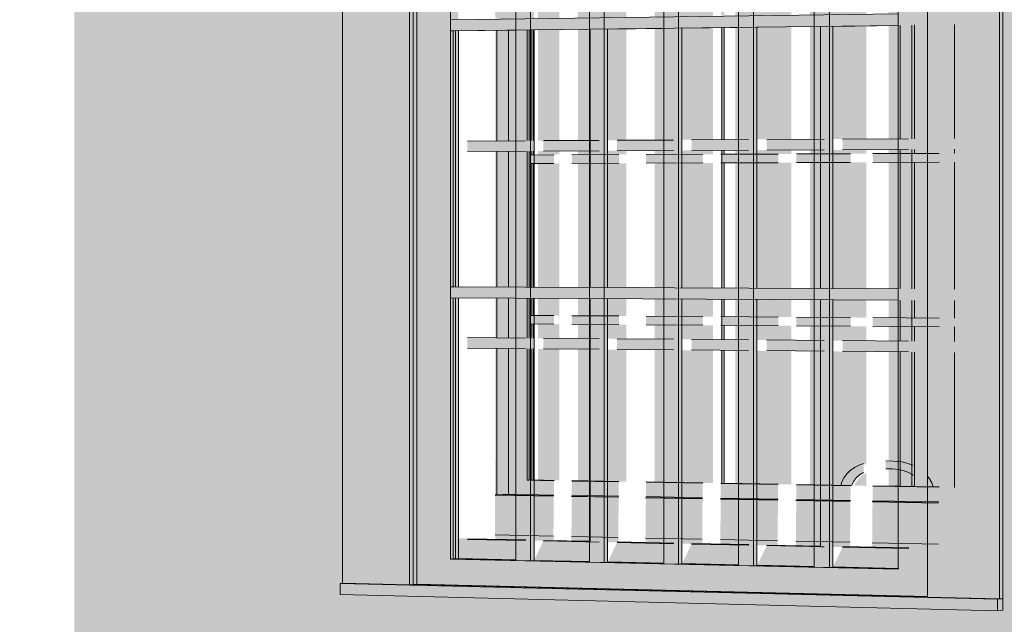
# Model space of a CAD drawing. Header units: metres. Extents: x -1.7 to 80, y -8.6 to 1.8.
# Tile 75 of 79: x 79.94636 to 79.94947, y 1.74872 to 1.75062. Entities that reach past the tile are written whole.
import ezdxf

# ---------------------------------------------------------------- set-up
doc = ezdxf.new("R2010")
doc.units = ezdxf.units.M
for name, color, linetype, lineweight in [('A-GLAZ', 151, 'Continuous', 9), ('A-WALL', 5, 'Continuous', 18), ('P-SANR-FIXT', 3, 'Continuous', 18)]:
    doc.layers.add(name, color=color, linetype=linetype, lineweight=lineweight)

msp = doc.modelspace()

# ---------------------------------------------------------------- hatches: boundary and pattern name
at = {"layer": 'A-GLAZ', "transparency": 33554471}
h = msp.add_hatch(color=256, dxfattribs=at)
h.paths.add_polyline_path([(79.9499336, 1.7483708), (79.9499336, 1.7486367), (79.9499038, 1.7486375), (79.9499038, 1.7517228), (79.9494645, 1.7516912), (79.9494645, 1.7487596), (79.949448, 1.7487581), (79.947375, 1.7488113), (79.947375, 1.7488444), (79.9473821, 1.7488457), (79.9473821, 1.7515412), (79.9465366, 1.7514804), (79.9465366, 1.7483897), (79.9499306, 1.7483708)], flags=0)
h.paths.add_polyline_path([(79.9499336, 1.7524272), (79.9497299, 1.7554766), (79.9475773, 1.755433), (79.946364, 1.7551476), (79.9465366, 1.752661), (79.9493401, 1.7524681)], flags=0)
h = msp.add_hatch(color=256, dxfattribs=at)
h.paths.add_polyline_path([(79.9499331, 1.7486367), (79.9499331, 1.7517249), (79.9499032, 1.7517227), (79.9499032, 1.7486375)], flags=0)
h.paths.add_polyline_path([(79.9494472, 1.7487582), (79.9494645, 1.7487596), (79.9494645, 1.7516912), (79.9473816, 1.7515412), (79.9473816, 1.7488449), (79.9473742, 1.7488444), (79.9473742, 1.7488095), (79.9493429, 1.7487608)], flags=0)
h.paths.add_polyline_path([(79.9491345, 1.74889), (79.9477311, 1.7489224), (79.9477311, 1.7497453), (79.9477221, 1.7497454), (79.9477221, 1.7497804), (79.9477311, 1.7497806), (79.9477311, 1.7505873), (79.9477221, 1.7505876), (79.9477221, 1.7506227), (79.9477311, 1.7506228), (79.9477311, 1.7514466), (79.9491345, 1.7514885), (79.9491345, 1.7488921)], flags=0)
h.paths.add_polyline_path([(79.9463675, 1.7518284), (79.9497682, 1.7518598), (79.9497953, 1.7524158), (79.9464269, 1.7526497), (79.9463675, 1.7521544)], flags=0)
h = msp.add_hatch(color=256, dxfattribs=at)
h.paths.add_polyline_path([(79.9489173, 1.748894), (79.9489277, 1.7488961), (79.9489277, 1.749739), (79.9491345, 1.749738), (79.9491338, 1.7497742), (79.9489277, 1.7497752), (79.9489277, 1.7506017), (79.9491345, 1.7506048), (79.9491334, 1.7506408), (79.9489277, 1.7506382), (79.9489259, 1.7514823), (79.9489173, 1.7514831), (79.9488695, 1.7514806), (79.9488695, 1.7506374), (79.9486888, 1.7506351), (79.948687, 1.7514751), (79.9486783, 1.7514759), (79.9486309, 1.7514734), (79.9486309, 1.7506344), (79.9484521, 1.7506321), (79.9484504, 1.7514681), (79.9484416, 1.7514689), (79.9483946, 1.7514664), (79.9483946, 1.7506313), (79.9482178, 1.750629), (79.948216, 1.751461), (79.9482071, 1.7514619), (79.9481606, 1.7514594), (79.9481606, 1.7506283), (79.9479857, 1.7506261), (79.9479839, 1.7514541), (79.9479749, 1.7514549), (79.9479289, 1.7514525), (79.9479289, 1.7506253), (79.9477221, 1.7506227), (79.9477221, 1.7505876), (79.9477749, 1.7505877), (79.9479293, 1.7505896), (79.9479293, 1.7497797), (79.9477221, 1.7497804), (79.9477221, 1.7497454), (79.9479289, 1.7497443), (79.9479289, 1.7489161), (79.9479857, 1.7489158), (79.9479857, 1.749744), (79.9481606, 1.7497431), (79.9481606, 1.7489109), (79.9482178, 1.7489106), (79.9482178, 1.7497428), (79.9483946, 1.7497418), (79.9483946, 1.7489057), (79.9484521, 1.7489054), (79.9484521, 1.7489868), (79.9484521, 1.7489875), (79.9484521, 1.7497415), (79.9486309, 1.7497406), (79.9486309, 1.7489004), (79.9486888, 1.7489001), (79.9486888, 1.7497403), (79.9488695, 1.7497394), (79.9488695, 1.7488951), (79.9488793, 1.7488949)], flags=0)
h.paths.add_polyline_path([(79.9488699, 1.7497754), (79.9486888, 1.7497763), (79.9486888, 1.7505988), (79.9488699, 1.750601), (79.9488695, 1.750168)], flags=0)
h.paths.add_polyline_path([(79.9486314, 1.7497765), (79.9484521, 1.7497773), (79.9484521, 1.7505959), (79.9486314, 1.7505981), (79.9486309, 1.750168)], flags=0)
h.paths.add_polyline_path([(79.9483951, 1.7497776), (79.9482178, 1.7497805), (79.9482178, 1.7505931), (79.9483951, 1.7505953), (79.9483946, 1.750168)], flags=0)
h.paths.add_polyline_path([(79.9481611, 1.7497786), (79.9479857, 1.7497805), (79.9479857, 1.7505903), (79.9481611, 1.7505924), (79.9481606, 1.7499547)], flags=0)
h = msp.add_hatch(color=256, dxfattribs=at)
h.paths.add_polyline_path([(79.9491349, 1.74889), (79.9491669, 1.7489547), (79.9489589, 1.7489584), (79.9489276, 1.7488946), (79.9490437, 1.748892)], flags=0)
h.paths.add_polyline_path([(79.9488699, 1.7488959), (79.9489011, 1.7489596), (79.9487196, 1.7489634), (79.9486887, 1.7489), (79.9487477, 1.7488986)], flags=0)
h.paths.add_polyline_path([(79.9486313, 1.7489012), (79.9486625, 1.7489653), (79.9484826, 1.7489683), (79.9484521, 1.7489052), (79.9485486, 1.7489031)], flags=0)
h.paths.add_polyline_path([(79.948395, 1.7489065), (79.9484258, 1.7489703), (79.9482478, 1.7489733), (79.9482177, 1.7489104), (79.9483495, 1.7489075)], flags=0)
h.paths.add_polyline_path([(79.948161, 1.7489117), (79.948191, 1.7489745), (79.9480153, 1.7489782), (79.9479856, 1.7489156)], flags=0)
h.paths.add_polyline_path([(79.9479292, 1.7489169), (79.9479592, 1.74898), (79.9477474, 1.7489866), (79.9477474, 1.7497452), (79.9477311, 1.7497453), (79.9477311, 1.7489213), (79.9478012, 1.7489197)], flags=0)
h.paths.add_polyline_path([(79.9477474, 1.7497805), (79.9477474, 1.7505874), (79.9477311, 1.7505872), (79.9477329, 1.7497806), (79.9477433, 1.7497805)], flags=0)
h.paths.add_polyline_path([(79.9477311, 1.7506228), (79.9477474, 1.750623), (79.9477474, 1.750842), (79.9479588, 1.7508466), (79.947958, 1.7510806), (79.9477474, 1.7510754), (79.9477474, 1.7514451), (79.9477311, 1.7514451), (79.9477311, 1.7506412)], flags=0)
h.paths.add_polyline_path([(79.9480156, 1.750847), (79.948191, 1.7508507), (79.9481902, 1.7510857), (79.9480145, 1.7510818), (79.9480153, 1.7508476)], flags=0)
h.paths.add_polyline_path([(79.9482482, 1.7508511), (79.9484254, 1.7508548), (79.9484246, 1.7510909), (79.948247, 1.751087), (79.9482478, 1.7508517)], flags=0)
h.paths.add_polyline_path([(79.9484829, 1.7508552), (79.9486621, 1.7508589), (79.9486613, 1.7510962), (79.9484817, 1.7510922), (79.9484826, 1.7508558)], flags=0)
h.paths.add_polyline_path([(79.9487199, 1.7508593), (79.9489011, 1.750863), (79.9489002, 1.7511015), (79.9487187, 1.7510955), (79.9487196, 1.7508599)], flags=0)
h.paths.add_polyline_path([(79.9489593, 1.7508635), (79.9491666, 1.7508677), (79.9491657, 1.7511074), (79.948958, 1.7511028), (79.9489589, 1.750864)], flags=0)
h = msp.add_hatch(color=256, dxfattribs=at)
h.paths.add_polyline_path([(79.9489011, 1.7489596), (79.9489011, 1.7497391), (79.9488894, 1.7497376), (79.9488894, 1.7496114), (79.9487196, 1.7496124), (79.9487196, 1.7495787), (79.9488894, 1.7495773), (79.9488894, 1.7489598)], flags=0)
h.paths.add_polyline_path([(79.948191, 1.7489745), (79.948191, 1.7497428), (79.9481623, 1.7497429), (79.9481623, 1.7496171), (79.9480153, 1.7496179), (79.9480153, 1.7495847), (79.9481623, 1.7495835), (79.9481623, 1.7489751)], flags=0)
h.paths.add_polyline_path([(79.9484521, 1.7489868), (79.9484521, 1.7489869), (79.9484486, 1.7489869)], flags=0)
h.paths.add_polyline_path([(79.9491666, 1.7495749), (79.9491659, 1.7496092), (79.9489589, 1.7496105), (79.9489589, 1.7495767), (79.9491655, 1.7495749)], flags=0)
h.paths.add_polyline_path([(79.9486621, 1.7495792), (79.9486625, 1.7496131), (79.9484826, 1.7496142), (79.9484826, 1.7495807)], flags=0)
h.paths.add_polyline_path([(79.9484254, 1.7495812), (79.9484259, 1.749615), (79.9482478, 1.7496161), (79.9482478, 1.7495827), (79.9483798, 1.7495816)], flags=0)
h.paths.add_polyline_path([(79.9479588, 1.7495852), (79.9479592, 1.7496187), (79.947776, 1.7496198), (79.947776, 1.7495868), (79.9478814, 1.7495859)], flags=0)
h.paths.add_polyline_path([(79.9489011, 1.7497752), (79.9489011, 1.7506017), (79.9488894, 1.7506015), (79.9488894, 1.7502454), (79.9487196, 1.7502445), (79.94872, 1.7502107), (79.9488894, 1.7502103), (79.9488894, 1.7497752)], flags=0)
h.paths.add_polyline_path([(79.948191, 1.7497784), (79.948191, 1.7505931), (79.9481623, 1.7505927), (79.9481623, 1.7502418), (79.9480153, 1.7502411), (79.9480157, 1.7502077), (79.9481627, 1.7502083), (79.9481623, 1.7497785)], flags=0)
h.paths.add_polyline_path([(79.9477764, 1.7502067), (79.9479588, 1.7502076), (79.9479588, 1.7502408), (79.947776, 1.7502399), (79.947776, 1.7502068)], flags=0)
h.paths.add_polyline_path([(79.9482482, 1.7502087), (79.9484254, 1.7502096), (79.9484254, 1.7502431), (79.9482478, 1.7502422), (79.9482478, 1.7502089)], flags=0)
h.paths.add_polyline_path([(79.948483, 1.7502097), (79.9486621, 1.7502106), (79.9486621, 1.7502443), (79.9484826, 1.7502434), (79.9484826, 1.7502099)], flags=0)
h.paths.add_polyline_path([(79.9489593, 1.7502117), (79.9491666, 1.7502128), (79.9491655, 1.7502468), (79.9489589, 1.7502457), (79.9489589, 1.7502119)], flags=0)
h.paths.add_polyline_path([(79.9481623, 1.7506286), (79.948191, 1.750629), (79.948191, 1.7508507), (79.9481623, 1.7508485), (79.9481623, 1.7506418)], flags=0)
h.paths.add_polyline_path([(79.9488894, 1.750638), (79.9489011, 1.7506381), (79.9489011, 1.750863), (79.9488894, 1.7508612), (79.9488894, 1.7506416)], flags=0)
h = msp.add_hatch(color=256, dxfattribs=at)
h.paths.add_polyline_path([(79.9491669, 1.7489547), (79.9491676, 1.748956), (79.9489784, 1.7489587)], flags=0)
h.paths.add_polyline_path([(79.9488898, 1.7489605), (79.9488904, 1.7489618), (79.948779, 1.7489628)], flags=0)
h.paths.add_polyline_path([(79.9486625, 1.7489653), (79.9486631, 1.7489666), (79.9485796, 1.748967)], flags=0)
h.paths.add_polyline_path([(79.9484258, 1.7489703), (79.9484264, 1.7489715), (79.9483802, 1.7489712)], flags=0)
h.paths.add_polyline_path([(79.9492608, 1.7489682), (79.9492615, 1.7491479), (79.9490536, 1.749151), (79.9490521, 1.7489725), (79.9490714, 1.7489721)], flags=0)
h.paths.add_polyline_path([(79.9481626, 1.7489758), (79.9481633, 1.748977), (79.9480156, 1.7489789)], flags=0)
h.paths.add_polyline_path([(79.9489822, 1.7489739), (79.948984, 1.7491526), (79.9488131, 1.7491551), (79.9488115, 1.7489775), (79.9488709, 1.7489762)], flags=0)
h.paths.add_polyline_path([(79.9479592, 1.74898), (79.9479598, 1.7489813), (79.9478491, 1.7489823)], flags=0)
h.paths.add_polyline_path([(79.9487538, 1.7489787), (79.9487555, 1.7491565), (79.9485748, 1.7491591), (79.9485733, 1.7489824), (79.9487006, 1.7489798)], flags=0)
h.paths.add_polyline_path([(79.9485159, 1.7489836), (79.9485176, 1.7491606), (79.9483389, 1.7491632), (79.9483374, 1.7489873), (79.94847, 1.7489845)], flags=0)
h.paths.add_polyline_path([(79.9482514, 1.748989), (79.9482531, 1.7491651), (79.9481051, 1.7491672), (79.9481037, 1.7489921)], flags=0)
h.paths.add_polyline_path([(79.9480469, 1.7489933), (79.9480486, 1.7491686), (79.9479708, 1.7491706), (79.9479708, 1.7495845), (79.9478633, 1.7495854), (79.9478632, 1.7489971), (79.9479409, 1.7489955)], flags=0)
h.paths.add_polyline_path([(79.9479708, 1.749618), (79.9479708, 1.7497436), (79.9478633, 1.7497442), (79.9478633, 1.7496189), (79.9479639, 1.7496181)], flags=0)
h.paths.add_polyline_path([(79.9479708, 1.7497791), (79.9479708, 1.7502078), (79.9478633, 1.7502073), (79.9478633, 1.7497796), (79.9479639, 1.7497791)], flags=0)
h.paths.add_polyline_path([(79.9478633, 1.7502406), (79.9479708, 1.7502412), (79.9479708, 1.7505912), (79.9478633, 1.7505897), (79.9478633, 1.7502502)], flags=0)
h.paths.add_polyline_path([(79.9478633, 1.7506257), (79.9479708, 1.7506271), (79.9479708, 1.7506885), (79.9480484, 1.7506915), (79.9479592, 1.7508461), (79.947777, 1.7508418), (79.9478633, 1.7506439)], flags=0)
h.paths.add_polyline_path([(79.9481054, 1.7506904), (79.9482529, 1.7506929), (79.9481626, 1.7508496), (79.9480162, 1.750846), (79.9481051, 1.7506908)], flags=0)
h.paths.add_polyline_path([(79.9483391, 1.7506938), (79.9485174, 1.7506967), (79.9484258, 1.7508542), (79.9483374, 1.7508525), (79.9483389, 1.7506941)], flags=0)
h.paths.add_polyline_path([(79.9485751, 1.7506971), (79.9487553, 1.7507), (79.9486625, 1.7508583), (79.9484835, 1.7508541), (79.9485748, 1.7506975)], flags=0)
h.paths.add_polyline_path([(79.9488133, 1.7507005), (79.9489838, 1.7507033), (79.9488898, 1.7508622), (79.9487206, 1.7508582), (79.9488131, 1.7507009)], flags=0)
h.paths.add_polyline_path([(79.9490539, 1.7507039), (79.9492624, 1.7507072), (79.9491669, 1.7508671), (79.9489599, 1.7508624), (79.9490536, 1.7507043)], flags=0)
h = msp.add_hatch(color=256, dxfattribs=at)
h.paths.add_polyline_path([(79.9491773, 1.7491496), (79.9491851, 1.7491501), (79.9491851, 1.7495741), (79.9491403, 1.7495745), (79.9491403, 1.7491503)], flags=0)
h.paths.add_polyline_path([(79.9485778, 1.7491599), (79.9485858, 1.7491603), (79.9485858, 1.7495792), (79.9485752, 1.7495793), (79.9485752, 1.7491599)], flags=0)
h.paths.add_polyline_path([(79.9491851, 1.7496085), (79.9491851, 1.7496543), (79.9492628, 1.7496538), (79.9492619, 1.7496817), (79.9491851, 1.7496822), (79.9491851, 1.7497372), (79.9491403, 1.7497368), (79.9491403, 1.7496825), (79.949054, 1.7496828), (79.949054, 1.7496553), (79.9491403, 1.7496547), (79.9491403, 1.7496088), (79.9491773, 1.7496086)], flags=0)
h.paths.add_polyline_path([(79.9485858, 1.7496132), (79.9485858, 1.7496585), (79.9487557, 1.7496573), (79.9487559, 1.7496849), (79.9485858, 1.749686), (79.9485858, 1.7497403), (79.9485752, 1.7497404), (79.9485752, 1.7496133), (79.9485778, 1.7496133)], flags=0)
h.paths.add_polyline_path([(79.9489842, 1.7496557), (79.9489845, 1.7496835), (79.9488134, 1.7496843), (79.9488134, 1.7496569)], flags=0)
h.paths.add_polyline_path([(79.9485178, 1.749659), (79.948518, 1.7496864), (79.9483392, 1.7496874), (79.9483392, 1.7496602), (79.9484719, 1.7496593)], flags=0)
h.paths.add_polyline_path([(79.9482533, 1.7496608), (79.9482535, 1.7496881), (79.9481055, 1.7496889), (79.9481055, 1.7496618), (79.9481324, 1.7496616)], flags=0)
h.paths.add_polyline_path([(79.9480487, 1.7496622), (79.948049, 1.7496894), (79.9479749, 1.7496897), (79.9479749, 1.7496627)], flags=0)
h.paths.add_polyline_path([(79.9491851, 1.7497736), (79.9491851, 1.7501729), (79.9492628, 1.7501733), (79.9492616, 1.7502009), (79.9491851, 1.7502006), (79.9491851, 1.750213), (79.9491403, 1.750211), (79.9491403, 1.7502005), (79.949054, 1.7502001), (79.9490543, 1.7501724), (79.9491406, 1.7501727), (79.9491403, 1.7497738), (79.9491773, 1.7497736)], flags=0)
h.paths.add_polyline_path([(79.9485858, 1.7497763), (79.9485858, 1.7501708), (79.9487557, 1.7501715), (79.9487557, 1.7501989), (79.9485858, 1.7501982), (79.9485858, 1.7502104), (79.9485752, 1.7502104), (79.9485752, 1.7497763), (79.9485778, 1.7497763)], flags=0)
h.paths.add_polyline_path([(79.9479832, 1.7501687), (79.9480487, 1.7501691), (79.9480487, 1.7501961), (79.9479749, 1.7501958), (79.9479749, 1.7501688)], flags=0)
h.paths.add_polyline_path([(79.9481058, 1.7501692), (79.9482533, 1.7501698), (79.9482533, 1.7501969), (79.9481055, 1.7501963), (79.9481055, 1.7501693)], flags=0)
h.paths.add_polyline_path([(79.9483395, 1.75017), (79.9485178, 1.7501707), (79.9485178, 1.750198), (79.9483392, 1.7501972), (79.9483392, 1.7501701)], flags=0)
h.paths.add_polyline_path([(79.9488137, 1.7501716), (79.9489842, 1.7501723), (79.9489842, 1.7501998), (79.9488134, 1.7501973), (79.9488134, 1.7501717)], flags=0)
h.paths.add_polyline_path([(79.9485752, 1.7502442), (79.9485858, 1.7502442), (79.9485858, 1.7505987), (79.9485752, 1.7505986), (79.9485752, 1.7502501)], flags=0)
h.paths.add_polyline_path([(79.9491403, 1.750247), (79.9491851, 1.7502472), (79.9491851, 1.750606), (79.9491403, 1.7506054), (79.9491403, 1.7502501)], flags=0)
h.paths.add_polyline_path([(79.9485752, 1.7506349), (79.9485858, 1.750635), (79.9485858, 1.7506965), (79.9485752, 1.7506964), (79.9485752, 1.7506438)], flags=0)
h.paths.add_polyline_path([(79.9491403, 1.7506421), (79.9491851, 1.7506437), (79.9491851, 1.750705), (79.9491528, 1.750705), (79.9491403, 1.7507044), (79.9491403, 1.7506437)], flags=0)
h = msp.add_hatch(color=256, dxfattribs=at)
h.paths.add_polyline_path([(79.9490331, 1.749152), (79.9490331, 1.7491925), (79.9490176, 1.7491838), (79.9489981, 1.7491604), (79.948996, 1.7491527), (79.9489991, 1.7491526)], flags=0)
h.paths.add_polyline_path([(79.9489619, 1.7491533), (79.9489688, 1.7491754), (79.9489986, 1.7492056), (79.9490331, 1.7492217), (79.9490331, 1.7495751), (79.9488564, 1.7495767), (79.9488564, 1.7491551), (79.9489618, 1.7491533)], flags=0)
h.paths.add_polyline_path([(79.9487966, 1.7491562), (79.9487966, 1.7495772), (79.9486207, 1.7495787), (79.9486207, 1.7491592)], flags=0)
h.paths.add_polyline_path([(79.9485506, 1.7491605), (79.9485506, 1.7495793), (79.948366, 1.7495809), (79.948366, 1.7491637), (79.9485032, 1.7491613)], flags=0)
h.paths.add_polyline_path([(79.9482772, 1.7491652), (79.9482772, 1.7495817), (79.9481245, 1.7495831), (79.9481245, 1.7491679)], flags=0)
h.paths.add_polyline_path([(79.9480659, 1.7491689), (79.9480659, 1.7495836), (79.9479979, 1.7495842), (79.9479979, 1.7491701), (79.9480574, 1.7491691)], flags=0)
h.paths.add_polyline_path([(79.9490331, 1.7496094), (79.9490331, 1.7496551), (79.9488564, 1.7496564), (79.9488564, 1.7496108)], flags=0)
h.paths.add_polyline_path([(79.9487966, 1.7496113), (79.9487966, 1.7496568), (79.9486207, 1.7496581), (79.9486207, 1.7496127)], flags=0)
h.paths.add_polyline_path([(79.9485506, 1.7496133), (79.9485506, 1.7496586), (79.948366, 1.7496599), (79.948366, 1.7496148), (79.9485032, 1.7496137)], flags=0)
h.paths.add_polyline_path([(79.9482772, 1.7496155), (79.9482772, 1.7496605), (79.9481245, 1.7496616), (79.9481245, 1.7496167), (79.9481391, 1.7496166)], flags=0)
h.paths.add_polyline_path([(79.9480659, 1.7496172), (79.9480659, 1.749662), (79.9479979, 1.7496625), (79.9479979, 1.7496177)], flags=0)
h.paths.add_polyline_path([(79.9490331, 1.7496829), (79.9490331, 1.7497378), (79.9488564, 1.7497387), (79.9488564, 1.7496841)], flags=0)
h.paths.add_polyline_path([(79.9487966, 1.7496845), (79.9487966, 1.7497391), (79.9486207, 1.74974), (79.9486207, 1.7496856)], flags=0)
h.paths.add_polyline_path([(79.9485506, 1.7496861), (79.9485506, 1.7497404), (79.948366, 1.7497414), (79.948366, 1.7496873), (79.9485032, 1.7496864)], flags=0)
h.paths.add_polyline_path([(79.9482772, 1.7496879), (79.9482772, 1.7497419), (79.9481245, 1.7497427), (79.9481245, 1.7496889), (79.9481603, 1.7496886)], flags=0)
h.paths.add_polyline_path([(79.9480659, 1.7496892), (79.9480659, 1.749743), (79.9479979, 1.7497434), (79.9479979, 1.7496897), (79.9480234, 1.7496895)], flags=0)
h.paths.add_polyline_path([(79.9490331, 1.7497741), (79.9490331, 1.7501725), (79.9488564, 1.7501719), (79.9488564, 1.7497749)], flags=0)
h.paths.add_polyline_path([(79.9487966, 1.7497752), (79.9487966, 1.7501717), (79.9486207, 1.7501689), (79.9486207, 1.749776)], flags=0)
h.paths.add_polyline_path([(79.9485506, 1.7497763), (79.9485506, 1.7501708), (79.948366, 1.7501689), (79.948366, 1.7497772), (79.9485032, 1.7497766)], flags=0)
h.paths.add_polyline_path([(79.9482772, 1.7497776), (79.9482772, 1.7501698), (79.9481245, 1.7501688), (79.9481245, 1.7497783), (79.9481866, 1.749778)], flags=0)
h.paths.add_polyline_path([(79.9480659, 1.7497786), (79.9480659, 1.7501691), (79.9479979, 1.7501688), (79.9479979, 1.7497789)], flags=0)
h.paths.add_polyline_path([(79.9479979, 1.7501959), (79.9480659, 1.7501976), (79.9480659, 1.7502083), (79.9479979, 1.750208), (79.9479979, 1.7501975)], flags=0)
h.paths.add_polyline_path([(79.9481245, 1.7501964), (79.9482772, 1.7501977), (79.9482772, 1.7502092), (79.9481245, 1.7502085), (79.9481245, 1.7501975)], flags=0)
h.paths.add_polyline_path([(79.948366, 1.7501974), (79.9485506, 1.7501982), (79.9485506, 1.7502104), (79.948366, 1.7502096), (79.948366, 1.7501975)], flags=0)
h.paths.add_polyline_path([(79.9486207, 1.7501985), (79.9487966, 1.7501992), (79.9487966, 1.7502115), (79.9486207, 1.7502107)], flags=0)
h.paths.add_polyline_path([(79.9488564, 1.7501994), (79.9490331, 1.7502002), (79.9490331, 1.7502125), (79.9488564, 1.7502113)], flags=0)
h.paths.add_polyline_path([(79.9479979, 1.7502414), (79.9480659, 1.7502417), (79.9480659, 1.7505926), (79.9479979, 1.7505901), (79.9479979, 1.7502503)], flags=0)
h.paths.add_polyline_path([(79.9481245, 1.750242), (79.9482772, 1.7502428), (79.9482772, 1.7505952), (79.9481245, 1.7505933), (79.9481245, 1.7502504)], flags=0)
h.paths.add_polyline_path([(79.948366, 1.7502432), (79.9485506, 1.7502442), (79.9485506, 1.7505986), (79.948366, 1.7505963), (79.948366, 1.7502504)], flags=0)
h.paths.add_polyline_path([(79.9486207, 1.7502445), (79.9487966, 1.7502454), (79.9487966, 1.7506016), (79.9486207, 1.7505995), (79.9486207, 1.7502505)], flags=0)
h.paths.add_polyline_path([(79.9488564, 1.7502457), (79.9490331, 1.7502466), (79.9490331, 1.7506046), (79.9488564, 1.7506024), (79.9488564, 1.7502505)], flags=0)
h.paths.add_polyline_path([(79.9479979, 1.7506276), (79.9480659, 1.7506285), (79.9480659, 1.7506894), (79.9479979, 1.7506884), (79.9479979, 1.7506443)], flags=0)
h.paths.add_polyline_path([(79.9481245, 1.7506292), (79.9482772, 1.7506313), (79.9482772, 1.7506924), (79.9481245, 1.7506885), (79.9481245, 1.7506444)], flags=0)
h.paths.add_polyline_path([(79.948366, 1.7506324), (79.9485506, 1.7506349), (79.9485506, 1.7506964), (79.948366, 1.7506937), (79.948366, 1.7506445)], flags=0)
h.paths.add_polyline_path([(79.9486207, 1.7506358), (79.9487966, 1.7506381), (79.9487966, 1.7507), (79.9486207, 1.7506974), (79.9486207, 1.7506447)], flags=0)
h.paths.add_polyline_path([(79.9488564, 1.7506389), (79.9490331, 1.7506412), (79.9490331, 1.7507034), (79.9488564, 1.7507008), (79.9488564, 1.7506448)], flags=0)
h = msp.add_hatch(color=256, dxfattribs=at)
h.paths.add_polyline_path([(79.9493132, 1.7491472), (79.949312, 1.7495727), (79.949235, 1.7495734), (79.9492369, 1.7491783), (79.9492456, 1.7491663), (79.9492515, 1.7491483), (79.949312, 1.7491473)], flags=0)
h.paths.add_polyline_path([(79.9491904, 1.7491493), (79.9491904, 1.7491851), (79.9491588, 1.7492), (79.9491232, 1.7492053), (79.9491038, 1.7492053), (79.9491038, 1.7491508), (79.9491247, 1.7491505)], flags=0)
h.paths.add_polyline_path([(79.9491904, 1.7492145), (79.9491904, 1.7495738), (79.9491038, 1.7495745), (79.9491038, 1.7492305), (79.9491346, 1.7492288), (79.9491817, 1.7492189), (79.9491865, 1.7492165)], flags=0)
h.paths.add_polyline_path([(79.9493132, 1.7496072), (79.949312, 1.7496532), (79.949235, 1.7496537), (79.949235, 1.7496078), (79.949312, 1.7496072)], flags=0)
h.paths.add_polyline_path([(79.9491904, 1.7496082), (79.9491904, 1.7496541), (79.9491038, 1.7496547), (79.9491038, 1.7496088), (79.9491477, 1.7496085)], flags=0)
h.paths.add_polyline_path([(79.9493132, 1.7496811), (79.949312, 1.7497363), (79.949235, 1.7497363), (79.949235, 1.7496816), (79.949312, 1.7496811)], flags=0)
h.paths.add_polyline_path([(79.9491904, 1.7496819), (79.9491904, 1.749737), (79.9491038, 1.7497363), (79.9491038, 1.7496825), (79.9491514, 1.7496822)], flags=0)
h.paths.add_polyline_path([(79.9493132, 1.7497728), (79.949312, 1.7501735), (79.949235, 1.7501732), (79.949235, 1.7497732), (79.949312, 1.7497728)], flags=0)
h.paths.add_polyline_path([(79.9491904, 1.7497734), (79.9491904, 1.750173), (79.9491038, 1.7501727), (79.9491038, 1.7497738), (79.949156, 1.7497735)], flags=0)
h.paths.add_polyline_path([(79.9491038, 1.7502005), (79.9491904, 1.7502008), (79.9491904, 1.7502132), (79.9491038, 1.7502113)], flags=0)
h.paths.add_polyline_path([(79.949235, 1.750201), (79.9493132, 1.7502013), (79.949312, 1.7502137), (79.949235, 1.7502113)], flags=0)
h.paths.add_polyline_path([(79.9491038, 1.750247), (79.9491904, 1.7502474), (79.9491904, 1.7506065), (79.9491038, 1.7506055), (79.9491038, 1.7502505)], flags=0)
h.paths.add_polyline_path([(79.949235, 1.7502476), (79.9493132, 1.750248), (79.949312, 1.750608), (79.949235, 1.7506071), (79.949235, 1.7502505)], flags=0)
h.paths.add_polyline_path([(79.9491038, 1.7506421), (79.9491904, 1.7506449), (79.9491904, 1.7507056), (79.9491038, 1.7507044), (79.9491038, 1.7506449)], flags=0)
h.paths.add_polyline_path([(79.949235, 1.7506438), (79.9493132, 1.7506448), (79.949312, 1.7507073), (79.949235, 1.7507062), (79.949235, 1.7506449)], flags=0)
h = msp.add_hatch(color=256, dxfattribs=at)
h.paths.add_polyline_path([(79.9492626, 1.7491479), (79.9492619, 1.7491488), (79.9492615, 1.7491479)], flags=0)
h.paths.add_polyline_path([(79.948984, 1.7491526), (79.9489845, 1.7491535), (79.9488727, 1.7491545)], flags=0)
h.paths.add_polyline_path([(79.9487555, 1.7491565), (79.9487559, 1.7491574), (79.9485854, 1.7491594)], flags=0)
h.paths.add_polyline_path([(79.9485176, 1.7491606), (79.948518, 1.7491614), (79.9484718, 1.7491614)], flags=0)
h.paths.add_polyline_path([(79.9482531, 1.7491651), (79.9482535, 1.7491659), (79.9481054, 1.7491676)], flags=0)
h.paths.add_polyline_path([(79.9480486, 1.7491686), (79.948049, 1.7491694), (79.9479832, 1.7491706), (79.9479832, 1.7495844), (79.9479708, 1.7495845), (79.9479708, 1.7491699), (79.9479922, 1.7491696)], flags=0)
h.paths.add_polyline_path([(79.9479832, 1.7496179), (79.9479832, 1.7496627), (79.9479749, 1.7496627), (79.9479749, 1.7496897), (79.9479832, 1.7496898), (79.9479832, 1.7497435), (79.9479708, 1.7497436), (79.9479708, 1.749618), (79.9479749, 1.749618)], flags=0)
h.paths.add_polyline_path([(79.9479832, 1.749779), (79.9479832, 1.7501687), (79.9479749, 1.7501688), (79.9479749, 1.7501958), (79.9479832, 1.7501975), (79.9479832, 1.7502079), (79.9479708, 1.7502078), (79.9479708, 1.7497791), (79.9479749, 1.7497791)], flags=0)
h.paths.add_polyline_path([(79.9479708, 1.7502412), (79.9479832, 1.7502412), (79.9479832, 1.7505914), (79.9479708, 1.7505898), (79.9479708, 1.7502502)], flags=0)
h.paths.add_polyline_path([(79.9479708, 1.7506271), (79.9479832, 1.7506272), (79.9479832, 1.750688), (79.9479708, 1.750688), (79.9479708, 1.750644)], flags=0)
h = msp.add_hatch(color=256, dxfattribs=at)
h.paths.add_polyline_path([(79.9492414, 1.7491486), (79.9492358, 1.7491697), (79.949226, 1.7491807), (79.9492278, 1.7491488), (79.9492403, 1.7491486)], flags=0)
h.paths.add_polyline_path([(79.948989, 1.7491529), (79.948992, 1.7491641), (79.949014, 1.7491874), (79.9490249, 1.7491927), (79.9490249, 1.749222), (79.9489889, 1.7492045), (79.9489602, 1.7491696), (79.9489571, 1.7491534), (79.948988, 1.7491529)], flags=0)
h.paths.add_polyline_path([(79.9491814, 1.7491854), (79.9491814, 1.7492147), (79.9491665, 1.7492224), (79.9491142, 1.7492304), (79.9490948, 1.7492291), (79.9490949, 1.7492059), (79.9491267, 1.7492044), (79.949159, 1.7491969), (79.9491775, 1.7491873)], flags=0)
h = msp.add_hatch(color=256, dxfattribs=at)
h.paths.add_polyline_path([(79.9492611, 1.7489526), (79.9492611, 1.7489682), (79.9490524, 1.7489725), (79.9490524, 1.748957), (79.9490716, 1.7489565)], flags=0)
h.paths.add_polyline_path([(79.9489825, 1.7489584), (79.9489825, 1.7489739), (79.9488118, 1.7489775), (79.9488118, 1.748962), (79.9488712, 1.7489608)], flags=0)
h.paths.add_polyline_path([(79.9487541, 1.7489632), (79.9487541, 1.7489787), (79.9485736, 1.7489824), (79.9485736, 1.748967), (79.9486708, 1.748965)], flags=0)
h.paths.add_polyline_path([(79.9485162, 1.7489682), (79.9485162, 1.7489836), (79.9483376, 1.7489873), (79.9483376, 1.7489719), (79.9484703, 1.7489692)], flags=0)
h.paths.add_polyline_path([(79.9482517, 1.7489737), (79.9482517, 1.748989), (79.9481039, 1.7489921), (79.9481039, 1.7489768)], flags=0)
h.paths.add_polyline_path([(79.9480472, 1.748978), (79.9480472, 1.7489933), (79.9478635, 1.7489971), (79.9478635, 1.7489819), (79.9479759, 1.7489795)], flags=0)

# ---------------------------------------------------------------- linework, layer by layer
at = {"layer": 'A-GLAZ'}
for p, q in [((79.9494539, 1.7487951), (79.9494539, 1.7516904)), ((79.9494645, 1.7516912), (79.9494645, 1.748796)), ((79.9492261, 1.7515796), (79.9492261, 1.7488006)), ((79.9473816, 1.7515412), (79.9473816, 1.7488449)), ((79.9475929, 1.7488398), (79.9475929, 1.7515279)), ((79.9476044, 1.7515268), (79.9476044, 1.7488406)), ((79.9476044, 1.7488406), (79.9476044, 1.7515268)), ((79.9476158, 1.7515258), (79.9476158, 1.7488414)), ((79.9488695, 1.7488951), (79.9488695, 1.7514817)), ((79.9489173, 1.7514831), (79.9489173, 1.748894)), ((79.9491345, 1.7514896), (79.9491345, 1.7488892)), ((79.9479289, 1.7489161), (79.9479289, 1.7514535)), ((79.9479749, 1.7514549), (79.9479749, 1.7489151)), ((79.9481606, 1.7489109), (79.9481606, 1.7514605)), ((79.9482071, 1.7514619), (79.9482071, 1.7489099)), ((79.9483946, 1.7489057), (79.9483946, 1.7514675)), ((79.9484416, 1.7514689), (79.9484416, 1.7489047)), ((79.9486309, 1.7489004), (79.9486309, 1.7514745)), ((79.9486783, 1.7514759), (79.9486783, 1.7488994)), ((79.9477221, 1.7489207), (79.9477221, 1.7514474)), ((79.9477221, 1.7506227), (79.9491345, 1.7506408)), ((79.9491345, 1.7506408), (79.9491345, 1.7506048)), ((79.9477221, 1.7505876), (79.9477221, 1.7506227)), ((79.9491345, 1.7506048), (79.9477221, 1.7505876)), ((79.9477221, 1.7505876), (79.9477329, 1.7505872)), ((79.9477311, 1.7505877), (79.9477311, 1.7497804)), ((79.9477329, 1.7505872), (79.9479293, 1.7505896)), ((79.9477384, 1.7497804), (79.9477384, 1.7505878)), ((79.9477474, 1.7505879), (79.9477474, 1.7497803)), ((79.947868, 1.75059), (79.947868, 1.7502407)), ((79.947868, 1.7502407), (79.947868, 1.75059)), ((79.9479052, 1.7505904), (79.9479052, 1.7502409)), ((79.9479639, 1.7502411), (79.9479639, 1.7505911)), ((79.9479708, 1.7505912), (79.9479708, 1.7502412)), ((79.9479763, 1.7502412), (79.9479763, 1.7505913)), ((79.9479832, 1.7505914), (79.9479832, 1.7502412)), ((79.9479857, 1.7505903), (79.9481611, 1.7505924)), ((79.9479857, 1.7497792), (79.9479857, 1.7505908)), ((79.9481623, 1.7505927), (79.9481623, 1.7497783)), ((79.9482178, 1.7505931), (79.9483951, 1.7505953)), ((79.9482178, 1.7497782), (79.9482178, 1.7505936)), ((79.9484521, 1.7505959), (79.9486314, 1.7505981)), ((79.9484521, 1.7497771), (79.9484521, 1.7505965)), ((79.9485778, 1.7502442), (79.9485778, 1.7505986)), ((79.9485858, 1.7505987), (79.9485858, 1.7502442)), ((79.9486888, 1.7505988), (79.9488699, 1.750601)), ((79.9486888, 1.7497761), (79.9486888, 1.7505993)), ((79.9488894, 1.7506015), (79.9488894, 1.749775)), ((79.9489277, 1.7506017), (79.949135, 1.7506042)), ((79.9489277, 1.749775), (79.9489277, 1.7506022)), ((79.9491403, 1.7506054), (79.9491403, 1.750247)), ((79.9491773, 1.7502472), (79.9491773, 1.7506059)), ((79.9491851, 1.750606), (79.9491851, 1.7502472)), ((79.9479588, 1.7502408), (79.947776, 1.7502399)), ((79.948191, 1.7502419), (79.9480153, 1.7502411)), ((79.9484254, 1.7502431), (79.9482478, 1.7502422)), ((79.9486621, 1.7502443), (79.9484826, 1.7502434)), ((79.9489011, 1.7502454), (79.9487196, 1.7502445)), ((79.9491666, 1.7502468), (79.9489589, 1.7502457)), ((79.947776, 1.7502068), (79.9479588, 1.7502076)), ((79.947868, 1.7502075), (79.947868, 1.7497794)), ((79.947868, 1.7497794), (79.947868, 1.7502075)), ((79.9479052, 1.7502077), (79.9479052, 1.7497792)), ((79.9479639, 1.7497789), (79.9479639, 1.7502079)), ((79.9479708, 1.750208), (79.9479708, 1.7497789)), ((79.9479763, 1.7501958), (79.9479763, 1.750208)), ((79.9479832, 1.750208), (79.9479832, 1.7501958)), ((79.9480153, 1.7502079), (79.948191, 1.7502086)), ((79.9482478, 1.7502089), (79.9484254, 1.7502096)), ((79.9484826, 1.7502099), (79.9486621, 1.7502106)), ((79.9485778, 1.7497761), (79.9485778, 1.7502106)), ((79.9485858, 1.7502106), (79.9485858, 1.7501982)), ((79.9487196, 1.7502109), (79.9489011, 1.7502117)), ((79.9489589, 1.7502119), (79.9491666, 1.7502128)), ((79.9491403, 1.750213), (79.9491403, 1.7497736)), ((79.9491773, 1.7497734), (79.9491773, 1.7502131)), ((79.9491851, 1.7502132), (79.9491851, 1.7502006)), ((79.9480487, 1.7501961), (79.9479749, 1.7501958)), ((79.9479749, 1.7501958), (79.9479749, 1.7501688)), ((79.9482533, 1.7501969), (79.9481055, 1.7501963)), ((79.9485178, 1.750198), (79.9483392, 1.7501972)), ((79.9487557, 1.7501989), (79.9485752, 1.7501982)), ((79.9489842, 1.7501998), (79.9488134, 1.7501991)), ((79.9492628, 1.750201), (79.949054, 1.7502001)), ((79.9479749, 1.7501688), (79.9480487, 1.7501691)), ((79.9479832, 1.7501687), (79.9479749, 1.7501688)), ((79.9479763, 1.7497789), (79.9479763, 1.7501688)), ((79.9479832, 1.7501688), (79.9479832, 1.7497788)), ((79.9481055, 1.7501693), (79.9482533, 1.7501698)), ((79.9483392, 1.7501701), (79.9485178, 1.7501707)), ((79.9485752, 1.7501709), (79.9487557, 1.7501715)), ((79.9485858, 1.7501709), (79.9485858, 1.7497761)), ((79.9488134, 1.7501717), (79.9489842, 1.7501723)), ((79.949054, 1.7501726), (79.9492628, 1.7501733)), ((79.9491851, 1.750173), (79.9491851, 1.7497734)), ((79.9477221, 1.7497804), (79.9477329, 1.7497806)), ((79.9477221, 1.7497804), (79.9491345, 1.749774)), ((79.9477221, 1.7497454), (79.9477221, 1.7497804)), ((79.9491345, 1.749774), (79.9491345, 1.749738)), ((79.9491345, 1.749738), (79.9477221, 1.7497454)), ((79.9477311, 1.7497453), (79.9477311, 1.7489213)), ((79.9477384, 1.7489218), (79.9477384, 1.7497453)), ((79.9477474, 1.7497452), (79.9477474, 1.7489224)), ((79.947868, 1.7497441), (79.947868, 1.7496185)), ((79.947868, 1.7496185), (79.947868, 1.7497441)), ((79.9479052, 1.7497439), (79.9479052, 1.7496182)), ((79.9479639, 1.7496178), (79.9479639, 1.7497436)), ((79.9479708, 1.7497436), (79.9479708, 1.7496177)), ((79.9479763, 1.7496897), (79.9479763, 1.7497436)), ((79.9479832, 1.7497435), (79.9479832, 1.7496896)), ((79.9479857, 1.7489158), (79.9479857, 1.749744)), ((79.9481623, 1.7497429), (79.9481623, 1.7489751)), ((79.9482178, 1.7489106), (79.9482178, 1.7497428)), ((79.9484521, 1.7489054), (79.9484521, 1.7497415)), ((79.9485778, 1.7496129), (79.9485778, 1.7497404)), ((79.9485858, 1.7497403), (79.9485858, 1.7496858)), ((79.9486888, 1.7489001), (79.9486888, 1.7497403)), ((79.9488894, 1.7497391), (79.9488894, 1.7489598)), ((79.9489277, 1.7488948), (79.9489277, 1.749739)), ((79.9491403, 1.7497374), (79.9491403, 1.7496085)), ((79.9491773, 1.7496082), (79.9491773, 1.7497372)), ((79.9491851, 1.7497372), (79.9491851, 1.749682)), ((79.9479832, 1.7496898), (79.9479749, 1.7496897)), ((79.9480487, 1.7496892), (79.9479749, 1.7496897)), ((79.9479749, 1.7496897), (79.9479749, 1.7496627)), ((79.9482533, 1.7496879), (79.9481055, 1.7496889)), ((79.9485178, 1.7496862), (79.9483392, 1.7496874)), ((79.9487557, 1.7496847), (79.9485752, 1.7496859)), ((79.9489842, 1.7496833), (79.9488134, 1.7496843)), ((79.9492628, 1.7496815), (79.949054, 1.7496828)), ((79.9479749, 1.7496627), (79.9480487, 1.7496622)), ((79.9479763, 1.7496177), (79.9479763, 1.7496627)), ((79.9479832, 1.7496627), (79.9479832, 1.7496176)), ((79.9481055, 1.7496618), (79.9482533, 1.7496608)), ((79.9483392, 1.7496602), (79.9485178, 1.749659)), ((79.9485752, 1.7496586), (79.9487557, 1.7496573)), ((79.9485858, 1.7496585), (79.9485858, 1.7496129)), ((79.9488134, 1.7496569), (79.9489842, 1.7496557)), ((79.949054, 1.7496553), (79.9492628, 1.7496538)), ((79.9491851, 1.7496543), (79.9491851, 1.7496082)), ((79.9479588, 1.7496183), (79.947776, 1.7496198)), ((79.948191, 1.7496165), (79.9480153, 1.7496179)), ((79.9484254, 1.7496147), (79.9482478, 1.7496161)), ((79.947776, 1.7495868), (79.9479588, 1.7495852)), ((79.947868, 1.7495854), (79.947868, 1.7491237)), ((79.947868, 1.7491237), (79.947868, 1.7495854)), ((79.9479052, 1.7495851), (79.9479052, 1.7491257)), ((79.9486621, 1.7496128), (79.9484826, 1.7496142)), ((79.9489011, 1.749611), (79.9487196, 1.7496124)), ((79.9491666, 1.7496089), (79.9489589, 1.7496105)), ((79.9479639, 1.7491696), (79.9479639, 1.7495846)), ((79.9479708, 1.7495845), (79.9479708, 1.7491699)), ((79.9479763, 1.7491702), (79.9479763, 1.7495844)), ((79.9479832, 1.7495844), (79.9479832, 1.7491706)), ((79.9480153, 1.7495847), (79.948191, 1.7495832)), ((79.9482478, 1.7495827), (79.9484254, 1.7495812)), ((79.9484826, 1.7495807), (79.9486621, 1.7495792)), ((79.9485778, 1.7491599), (79.9485778, 1.7495793)), ((79.9485858, 1.7495792), (79.9485858, 1.7491603)), ((79.9487196, 1.7495787), (79.9489011, 1.7495772)), ((79.9489589, 1.7495767), (79.9491666, 1.7495749)), ((79.9491403, 1.7495745), (79.9491403, 1.7491503)), ((79.9491773, 1.7491496), (79.9491773, 1.7495742)), ((79.9491851, 1.7495741), (79.9491851, 1.7491501)), ((79.9479639, 1.7491696), (79.9479708, 1.7491699)), ((79.9480484, 1.7491681), (79.9479639, 1.7491696)), ((79.9479708, 1.7491699), (79.9479832, 1.7491706)), ((79.9479708, 1.7491699), (79.9479763, 1.7491702)), ((79.9479708, 1.7491699), (79.9480486, 1.7491686)), ((79.9480488, 1.749169), (79.9479763, 1.7491702)), ((79.9479832, 1.7491706), (79.948049, 1.7491694)), ((79.9482529, 1.7491646), (79.9481051, 1.7491672)), ((79.9481054, 1.7491676), (79.9482531, 1.7491651)), ((79.9482533, 1.7491655), (79.9481055, 1.749168)), ((79.9481058, 1.7491685), (79.9482535, 1.7491659)), ((79.9485174, 1.7491601), (79.9483389, 1.7491632)), ((79.9483391, 1.7491636), (79.9485176, 1.7491606)), ((79.9485178, 1.749161), (79.9483393, 1.749164)), ((79.9483395, 1.7491645), (79.948518, 1.7491614)), ((79.9487553, 1.7491561), (79.9485748, 1.7491591)), ((79.9485751, 1.7491596), (79.9487555, 1.7491565)), ((79.9485752, 1.7491599), (79.9485778, 1.7491599)), ((79.9485858, 1.7491603), (79.9485778, 1.7491599)), ((79.9487557, 1.7491569), (79.9485779, 1.7491599)), ((79.9485858, 1.7491603), (79.9487559, 1.7491574)), ((79.9489838, 1.7491522), (79.9488131, 1.7491551)), ((79.9488133, 1.7491556), (79.948984, 1.7491526)), ((79.9489842, 1.749153), (79.9488135, 1.7491559)), ((79.9488137, 1.7491564), (79.9489845, 1.7491535)), ((79.9492624, 1.7491474), (79.9490536, 1.749151)), ((79.9490539, 1.7491514), (79.9492626, 1.7491479)), ((79.9491403, 1.7491504), (79.9490541, 1.7491518)), ((79.9490543, 1.7491523), (79.9491406, 1.7491508)), ((79.9480469, 1.7491198), (79.9478632, 1.7491231)), ((79.947868, 1.7491237), (79.9478633, 1.7491234)), ((79.947868, 1.7491237), (79.9479052, 1.7491257)), ((79.947868, 1.7491237), (79.9480472, 1.7491204)), ((79.9480472, 1.7491204), (79.947868, 1.7491237)), ((79.9479052, 1.7491257), (79.9480484, 1.7491231)), ((79.9481039, 1.7491194), (79.9482517, 1.7491168)), ((79.9482517, 1.7491168), (79.9481039, 1.7491194)), ((79.9481051, 1.7491221), (79.9482529, 1.7491194)), ((79.9491403, 1.7491503), (79.9491773, 1.7491496)), ((79.9491851, 1.7491501), (79.9491773, 1.7491496)), ((79.9492628, 1.7491483), (79.9491774, 1.7491497)), ((79.9491851, 1.7491501), (79.9492631, 1.7491487)), ((79.9482514, 1.7491161), (79.9481037, 1.7491188)), ((79.9485159, 1.7491114), (79.9483374, 1.7491146)), ((79.9483376, 1.7491152), (79.9485162, 1.749112)), ((79.9485162, 1.749112), (79.9483376, 1.7491152)), ((79.9483389, 1.7491179), (79.9485174, 1.7491147)), ((79.9487538, 1.7491071), (79.9485733, 1.7491103)), ((79.9485736, 1.7491109), (79.9487541, 1.7491077)), ((79.9487541, 1.7491077), (79.9485736, 1.7491109)), ((79.9485748, 1.7491136), (79.9487553, 1.7491104)), ((79.9489822, 1.7491029), (79.9488115, 1.749106)), ((79.9488118, 1.7491066), (79.9489825, 1.7491036)), ((79.9489825, 1.7491036), (79.9488118, 1.7491066)), ((79.9488131, 1.7491093), (79.9489838, 1.7491063)), ((79.9492608, 1.7490979), (79.9490521, 1.7491017)), ((79.9490524, 1.7491023), (79.9492611, 1.7490985)), ((79.9492611, 1.7490985), (79.9490524, 1.7491023)), ((79.9490536, 1.749105), (79.9492624, 1.7491013)), ((79.9478632, 1.7489971), (79.9480469, 1.7489933)), ((79.9479588, 1.7489793), (79.947776, 1.7489832)), ((79.9477764, 1.7489839), (79.9479592, 1.74898)), ((79.9479594, 1.7489806), (79.9477766, 1.7489844)), ((79.947777, 1.7489851), (79.9479598, 1.7489813)), ((79.948191, 1.7489745), (79.9480153, 1.7489782)), ((79.9480156, 1.7489789), (79.9481626, 1.7489758)), ((79.9481629, 1.7489763), (79.9480159, 1.7489794)), ((79.9480162, 1.7489801), (79.9481633, 1.748977)), ((79.9481037, 1.7489921), (79.9482514, 1.748989)), ((79.9481623, 1.7489751), (79.948191, 1.7489745)), ((79.9484254, 1.7489695), (79.9482478, 1.7489733)), ((79.9482482, 1.748974), (79.9484258, 1.7489703)), ((79.9484261, 1.7489708), (79.9482484, 1.7489745)), ((79.9482488, 1.7489752), (79.9484264, 1.7489715)), ((79.9483374, 1.7489873), (79.9485159, 1.7489836)), ((79.9486621, 1.7489646), (79.9484826, 1.7489683)), ((79.9484829, 1.7489691), (79.9486625, 1.7489653)), ((79.9486627, 1.7489659), (79.9484832, 1.7489696)), ((79.9484835, 1.7489703), (79.9486631, 1.7489666)), ((79.9485733, 1.7489824), (79.9487538, 1.7489787)), ((79.9487199, 1.7489641), (79.9488898, 1.7489605)), ((79.9488901, 1.7489611), (79.9487202, 1.7489647)), ((79.9487206, 1.7489654), (79.9488904, 1.7489618)), ((79.9488115, 1.7489775), (79.9489822, 1.7489739)), ((79.9490521, 1.7489725), (79.9492608, 1.7489682)), ((79.9489011, 1.7489596), (79.9487196, 1.7489634)), ((79.9488894, 1.7489598), (79.9489011, 1.7489596)), ((79.9491666, 1.748954), (79.9489589, 1.7489584)), ((79.9489593, 1.7489591), (79.9491669, 1.7489547)), ((79.9491672, 1.7489553), (79.9489595, 1.7489596)), ((79.9489599, 1.7489603), (79.9491676, 1.748956)), ((79.9477221, 1.7489207), (79.9477311, 1.7489213)), ((79.9491345, 1.7488892), (79.9477221, 1.7489207)), ((79.9477311, 1.7489213), (79.9477474, 1.7489224)), ((79.9477311, 1.7489213), (79.9477384, 1.7489218)), ((79.9477311, 1.7489213), (79.9479292, 1.7489169)), ((79.9479295, 1.7489175), (79.9477384, 1.7489218)), ((79.9477474, 1.7489224), (79.9479299, 1.7489183)), ((79.9479749, 1.7489151), (79.9479289, 1.7489161)), ((79.9479749, 1.7489151), (79.9479857, 1.7489158)), ((79.9479839, 1.7489157), (79.948161, 1.7489117)), ((79.9481613, 1.7489123), (79.9479859, 1.7489163)), ((79.9479863, 1.748917), (79.9481617, 1.7489131)), ((79.9482071, 1.7489099), (79.9481606, 1.7489109)), ((79.9482071, 1.7489099), (79.9482178, 1.7489106)), ((79.948216, 1.7489105), (79.948395, 1.7489065)), ((79.9483953, 1.7489071), (79.948218, 1.7489111)), ((79.9482184, 1.7489119), (79.9483957, 1.7489079)), ((79.9484416, 1.7489047), (79.9483946, 1.7489057)), ((79.9484416, 1.7489047), (79.9484521, 1.7489054)), ((79.9484504, 1.7489053), (79.9486313, 1.7489012)), ((79.9486316, 1.7489019), (79.9484524, 1.7489059)), ((79.9484528, 1.7489067), (79.948632, 1.7489027)), ((79.9486783, 1.7488994), (79.9486309, 1.7489004)), ((79.9486783, 1.7488994), (79.9486888, 1.7489001)), ((79.948687, 1.7489), (79.9488699, 1.7488959)), ((79.9488702, 1.7488966), (79.948689, 1.7489006)), ((79.9486894, 1.7489014), (79.9488706, 1.7488974)), ((79.9489173, 1.748894), (79.9488695, 1.7488951)), ((79.9489173, 1.748894), (79.9489277, 1.7488948)), ((79.9489259, 1.7488947), (79.9491349, 1.74889)), ((79.9491353, 1.7488907), (79.9489279, 1.7488953)), ((79.9489283, 1.7488961), (79.9491357, 1.7488915)), ((79.9473816, 1.7488449), (79.9473742, 1.7488444)), ((79.9473742, 1.7488444), (79.9473742, 1.7488095)), ((79.9494472, 1.7487946), (79.9473742, 1.7488444)), ((79.9473816, 1.7488449), (79.9475929, 1.7488398)), ((79.9475929, 1.7488398), (79.9476044, 1.7488406)), ((79.9476158, 1.7488414), (79.9476044, 1.7488406)), ((79.9476044, 1.7488406), (79.9492266, 1.7488017)), ((79.9492266, 1.7488017), (79.9476044, 1.7488406)), ((79.9476158, 1.7488414), (79.9492271, 1.7488028)), ((79.9473742, 1.7488095), (79.9494472, 1.7487582)), ((79.9492261, 1.7488006), (79.9494539, 1.7487951)), ((79.9494472, 1.7487946), (79.9494645, 1.748796)), ((79.9494472, 1.7487582), (79.9494472, 1.7487946)), ((79.9494539, 1.7487951), (79.9494645, 1.748796)), ((79.9494645, 1.748796), (79.9494645, 1.7487596)), ((79.9494472, 1.7487582), (79.9494645, 1.7487596))]:
    msp.add_line(p, q, dxfattribs=at)
at = {"layer": 'A-WALL', "lineweight": 9}
for p, q in [((79.949312, 1.750608), (79.949312, 1.750248)), ((79.949312, 1.7502139), (79.949312, 1.7502013)), ((79.949312, 1.7501736), (79.949312, 1.7497726)), ((79.949312, 1.7497363), (79.949312, 1.7496809)), ((79.949312, 1.7496532), (79.949312, 1.7496069)), ((79.949312, 1.7495727), (79.949312, 1.7491473))]:
    msp.add_line(p, q, dxfattribs=at)
at = {"layer": 'P-SANR-FIXT', "lineweight": 9}
for p, q in [((79.9490947, 1.7492307), (79.9491175, 1.7492304)), ((79.9491463, 1.7492275), (79.9491175, 1.7492304)), ((79.9491174, 1.7492055), (79.9490947, 1.7492059)), ((79.9492439, 1.7491485), (79.94924, 1.7491612))]:
    msp.add_line(p, q, dxfattribs=at)
for points in [[(79.9490247, 1.7492226, 0), (79.9490134, 1.7492186, 0), (79.9489979, 1.7492107, 0), (79.9489842, 1.7492012, 0), (79.9489725, 1.7491903, 0), (79.9489632, 1.7491781, 0), (79.9489564, 1.7491649, 0), (79.9489531, 1.7491535, 0)], [(79.9491812, 1.7492168, 0), (79.9491645, 1.749223, 0), (79.9491463, 1.7492275, 0)], [(79.9490247, 1.7491942, 0), (79.9490123, 1.7491866, 0), (79.9490019, 1.7491774, 0), (79.9489937, 1.7491669, 0), (79.9489882, 1.7491555, 0), (79.9489877, 1.7491529, 0)], [(79.9491645, 1.7491953, 0), (79.9491497, 1.7492007, 0), (79.949134, 1.7492041, 0), (79.9491174, 1.7492055, 0)], [(79.9491812, 1.7491855, 0), (79.9491779, 1.7491881, 0), (79.9491645, 1.7491953, 0)], [(79.94924, 1.7491612, 0), (79.949233, 1.7491746, 0), (79.9492258, 1.7491839, 0)]]:
    msp.add_polyline3d(points, dxfattribs=at)

doc.saveas('drawing.dxf')
